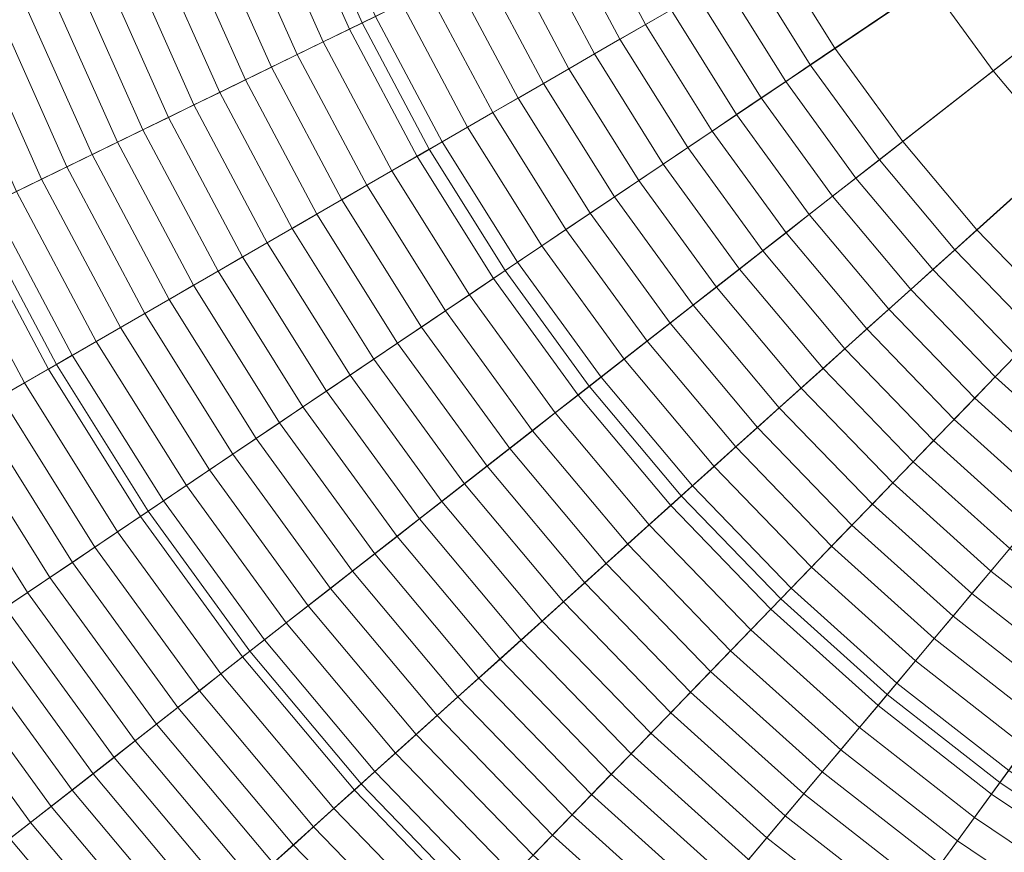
# Model space of a CAD drawing. Header units: centimetres. Extents: x -21.9 to 23.1, y -23 to 22.
# Tile 44 of 191: x -10.1 to -5.3, y -8.9 to -4.9. Entities that reach past the tile are written whole.
import ezdxf

# ---------------------------------------------------------------- set-up
doc = ezdxf.new("R2010")
doc.units = ezdxf.units.CM
doc.header["$LTSCALE"] = 2.54
doc.layers.add('Lucido design-1', color=7, linetype='Continuous')

# ---------------------------------------------------------------- blocks, each defined once
blk = doc.blocks.new('Gruppo-2-1')
at = {"color": 5, "linetype": 'Continuous', "lineweight": 9}
for points in [[(-1.5002, -1.915, -939.9081), (-1.3971, -2.0569, -939.9081), (-5.3273, -5.1275, -939.9081), (-5.635, -4.7039, -939.9081)], [(-6.3979, -4.5403, -935.9022), (-6.0998, -5.0174, -935.9022), (-1.9868, -2.2432, -936.1081), (-2.1014, -2.0597, -936.1081)], [(-1.3971, -2.0569, -939.9081), (-1.2844, -2.1912, -939.9081), (-4.9908, -5.5285, -939.9081), (-5.3273, -5.1275, -939.9081)], [(-9.2653, -2.2465, -940.4271), (-9.1202, -2.9292, -940.4271), (-20.8637, -5.8572, -940.4271), (-21.1844, -4.3481, -940.4271)], [(-9.2653, -2.2465, -940.4271), (-9.1202, -2.9292, -940.4271), (-20.8637, -5.8572, -940.4271), (-21.1844, -4.3481, -940.4271)], [(-6.0998, -5.0174, -935.9022), (-5.7691, -5.4726, -935.9022), (-1.8596, -2.4182, -936.1081), (-1.9868, -2.2432, -936.1081)], [(-5.7691, -5.4726, -935.9022), (-5.4074, -5.9036, -935.9022), (-1.7206, -2.5839, -936.1081), (-1.8596, -2.4182, -936.1081)], [(-5.4074, -5.9036, -935.9022), (-5.0166, -6.3083, -935.9022), (-1.5703, -2.7396, -936.1081), (-1.7206, -2.5839, -936.1081)], [(-9.1202, -2.9292, -940.4271), (-8.9278, -3.6002, -940.4271), (-20.4384, -7.3402, -940.4271), (-20.8637, -5.8572, -940.4271)], [(-9.1202, -2.9292, -940.4271), (-8.9278, -3.6002, -940.4271), (-20.4384, -7.3402, -940.4271), (-20.8637, -5.8572, -940.4271)], [(-6.3711, -3.3195, -941.4271), (-6.1582, -3.7978, -941.4271), (-8.4052, -4.8937, -941.4271), (-8.6891, -4.2561, -941.4271)], [(-8.9278, -3.6002, -940.4271), (-8.6891, -4.2561, -940.4271), (-19.9108, -8.7899, -940.4271), (-20.4384, -7.3402, -940.4271)], [(-8.9278, -3.6002, -940.4271), (-8.6891, -4.2561, -940.4271), (-19.9108, -8.7899, -940.4271), (-20.4384, -7.3402, -940.4271)], [(-10.925, -4.2491, -1003.3271), (-10.6362, -5.0427, -1003.3271), (-8.6891, -4.2561, -1003.3271), (-8.9278, -3.6002, -1003.3271)], [(-6.1582, -3.7978, -941.4271), (-5.9124, -4.26, -941.4271), (-8.0775, -5.51, -941.4271), (-8.4052, -4.8937, -941.4271)], [(-8.6891, -4.2561, -940.4271), (-8.4052, -4.8937, -940.4271), (-19.2833, -10.1993, -940.4271), (-19.9108, -8.7899, -940.4271)], [(-8.6891, -4.2561, -940.4271), (-8.4052, -4.8937, -940.4271), (-19.2833, -10.1993, -940.4271), (-19.9108, -8.7899, -940.4271)], [(-10.6362, -5.0427, -1003.3271), (-10.2926, -5.8143, -1003.3271), (-8.4052, -4.8937, -1003.3271), (-8.6891, -4.2561, -1003.3271)], [(-8.7532, -4.282, -935.6207), (-8.4673, -4.924, -935.6207), (-8.3399, -4.8619, -935.6511), (-8.6217, -4.2289, -935.6511)], [(-8.6891, -4.2561, -1003.3271), (-8.4052, -4.8937, -1003.3271), (-8.4052, -4.8937, -940.4271), (-8.6891, -4.2561, -940.4271)], [(-8.6891, -4.2561, -941.4271), (-8.4052, -4.8937, -941.4271), (-8.4052, -4.8937, -940.4271), (-8.6891, -4.2561, -940.4271)], [(-5.9124, -4.26, -941.4271), (-5.635, -4.7039, -941.4271), (-7.7076, -6.1019, -941.4271), (-8.0775, -5.51, -941.4271)], [(-8.8843, -4.335, -935.5887), (-8.5945, -4.986, -935.5887), (-8.4673, -4.924, -935.6207), (-8.7532, -4.282, -935.6207)], [(-7.3111, -4.3601, -935.8374), (-7.0233, -4.9013, -935.8374), (-6.8985, -4.8293, -935.8535), (-7.1815, -4.2969, -935.8535)], [(-9.0152, -4.3878, -935.5552), (-8.7213, -5.0479, -935.5552), (-8.5945, -4.986, -935.5887), (-8.8843, -4.335, -935.5887)], [(-7.4404, -4.4232, -935.8197), (-7.1479, -4.9733, -935.8197), (-7.0233, -4.9013, -935.8374), (-7.3111, -4.3601, -935.8374)], [(-9.1456, -4.4405, -935.5201), (-8.8477, -5.1096, -935.5201), (-8.7213, -5.0479, -935.5552), (-9.0152, -4.3878, -935.5552)], [(-9.2757, -4.4931, -935.4834), (-8.9738, -5.1711, -935.4834), (-8.8477, -5.1096, -935.5201), (-9.1456, -4.4405, -935.5201)], [(-7.5696, -4.4862, -935.8003), (-7.2724, -5.0452, -935.8003), (-7.1479, -4.9733, -935.8197), (-7.4404, -4.4232, -935.8197)], [(-9.4054, -4.5455, -935.4452), (-9.0996, -5.2324, -935.4452), (-8.9738, -5.1711, -935.4834), (-9.2757, -4.4931, -935.4834)], [(-7.6986, -4.5491, -935.7794), (-7.3966, -5.1169, -935.7794), (-7.2724, -5.0452, -935.8003), (-7.5696, -4.4862, -935.8003)], [(-9.5347, -4.5977, -935.4055), (-9.2249, -5.2935, -935.4055), (-9.0996, -5.2324, -935.4452), (-9.4054, -4.5455, -935.4452)], [(-7.8273, -4.6119, -935.7569), (-7.5207, -5.1885, -935.7569), (-7.3966, -5.1169, -935.7794), (-7.6986, -4.5491, -935.7794)], [(-6.5232, -4.6126, -935.8924), (-6.2197, -5.0983, -935.8924), (-6.0998, -5.0174, -935.9022), (-6.3979, -4.5403, -935.9022)], [(-9.6636, -4.6498, -935.3642), (-9.3499, -5.3545, -935.3642), (-9.2249, -5.2935, -935.4055), (-9.5347, -4.5977, -935.4055)], [(-9.7921, -4.7017, -935.3213), (-9.4744, -5.4152, -935.3213), (-9.3499, -5.3545, -935.3642), (-9.6636, -4.6498, -935.3642)], [(-7.9559, -4.6746, -935.7328), (-7.6446, -5.26, -935.7328), (-7.5207, -5.1885, -935.7569), (-7.8273, -4.6119, -935.7569)], [(-6.6484, -4.6849, -935.881), (-6.3396, -5.1792, -935.881), (-6.2197, -5.0983, -935.8924), (-6.5232, -4.6126, -935.8924)], [(-9.9201, -4.7534, -935.277), (-9.5985, -5.4757, -935.277), (-9.4744, -5.4152, -935.3213), (-9.7921, -4.7017, -935.3213)], [(-8.0841, -4.7371, -935.7072), (-7.7682, -5.3314, -935.7072), (-7.6446, -5.26, -935.7328), (-7.9559, -4.6746, -935.7328)], [(-5.635, -4.7039, -941.4271), (-5.3273, -5.1275, -941.4271), (-7.2973, -6.6666, -941.4271), (-7.7076, -6.1019, -941.4271)], [(-6.7735, -4.7571, -935.8681), (-6.4593, -5.2599, -935.8681), (-6.3396, -5.1792, -935.881), (-6.6484, -4.6849, -935.881)], [(-5.635, -4.7039, -939.9081), (-5.3273, -5.1275, -939.9081), (-5.3273, -5.1275, -941.4271), (-5.635, -4.7039, -941.4271)], [(-8.2122, -4.7996, -935.6799), (-7.8915, -5.4026, -935.6799), (-7.7682, -5.3314, -935.7072), (-8.0841, -4.7371, -935.7072)], [(-10.0476, -4.8049, -935.2311), (-9.7221, -5.536, -935.2311), (-9.5985, -5.4757, -935.277), (-9.9201, -4.7534, -935.277)], [(-8.3399, -4.8619, -935.6511), (-8.0146, -5.4737, -935.6511), (-7.8915, -5.4026, -935.6799), (-8.2122, -4.7996, -935.6799)], [(-6.8985, -4.8293, -935.8535), (-6.5789, -5.3406, -935.8535), (-6.4593, -5.2599, -935.8681), (-6.7735, -4.7571, -935.8681)], [(-10.1747, -4.8563, -935.1837), (-9.8453, -5.5961, -935.1837), (-9.7221, -5.536, -935.2311), (-10.0476, -4.8049, -935.2311)], [(-7.0233, -4.9013, -935.8374), (-6.6984, -5.4212, -935.8374), (-6.5789, -5.3406, -935.8535), (-6.8985, -4.8293, -935.8535)], [(-8.4052, -4.8937, -940.4271), (-8.0775, -5.51, -940.4271), (-18.559, -11.5615, -940.4271), (-19.2833, -10.1993, -940.4271)], [(-8.4052, -4.8937, -940.4271), (-8.0775, -5.51, -940.4271), (-18.559, -11.5615, -940.4271), (-19.2833, -10.1993, -940.4271)], [(-10.3012, -4.9074, -935.1347), (-9.968, -5.6559, -935.1347), (-9.8453, -5.5961, -935.1837), (-10.1747, -4.8563, -935.1837)], [(-10.2926, -5.8143, -1003.3271), (-9.8961, -6.56, -1003.3271), (-8.0775, -5.51, -1003.3271), (-8.4052, -4.8937, -1003.3271)], [(-8.4673, -4.924, -935.6207), (-8.1374, -5.5446, -935.6207), (-8.0146, -5.4737, -935.6511), (-8.3399, -4.8619, -935.6511)], [(-8.4052, -4.8937, -1003.3271), (-8.0775, -5.51, -1003.3271), (-8.0775, -5.51, -940.4271), (-8.4052, -4.8937, -940.4271)], [(-8.4052, -4.8937, -941.4271), (-8.0775, -5.51, -941.4271), (-8.0775, -5.51, -940.4271), (-8.4052, -4.8937, -940.4271)], [(-10.4273, -4.9584, -935.0843), (-10.0902, -5.7155, -935.0843), (-9.968, -5.6559, -935.1347), (-10.3012, -4.9074, -935.1347)], [(-8.5945, -4.986, -935.5887), (-8.2599, -5.6153, -935.5887), (-8.1374, -5.5446, -935.6207), (-8.4673, -4.924, -935.6207)], [(-7.1479, -4.9733, -935.8197), (-6.8177, -5.5017, -935.8197), (-6.6984, -5.4212, -935.8374), (-7.0233, -4.9013, -935.8374)], [(-8.7213, -5.0479, -935.5552), (-8.3821, -5.6858, -935.5552), (-8.2599, -5.6153, -935.5887), (-8.5945, -4.986, -935.5887)], [(-7.2724, -5.0452, -935.8003), (-6.9369, -5.5821, -935.8003), (-6.8177, -5.5017, -935.8197), (-7.1479, -4.9733, -935.8197)], [(-6.2197, -5.0983, -935.8924), (-5.8831, -5.5617, -935.8924), (-5.7691, -5.4726, -935.9022), (-6.0998, -5.0174, -935.9022)], [(-8.8477, -5.1096, -935.5201), (-8.5039, -5.7562, -935.5201), (-8.3821, -5.6858, -935.5552), (-8.7213, -5.0479, -935.5552)], [(-7.3966, -5.1169, -935.7794), (-7.0558, -5.6623, -935.7794), (-6.9369, -5.5821, -935.8003), (-7.2724, -5.0452, -935.8003)], [(-8.9738, -5.1711, -935.4834), (-8.6254, -5.8263, -935.4834), (-8.5039, -5.7562, -935.5201), (-8.8477, -5.1096, -935.5201)], [(-7.5207, -5.1885, -935.7569), (-7.1746, -5.7424, -935.7569), (-7.0558, -5.6623, -935.7794), (-7.3966, -5.1169, -935.7794)], [(-5.3273, -5.1275, -941.4271), (-4.9908, -5.5285, -941.4271), (-6.8487, -7.2013, -941.4271), (-7.2973, -6.6666, -941.4271)], [(-6.3396, -5.1792, -935.881), (-5.997, -5.6507, -935.881), (-5.8831, -5.5617, -935.8924), (-6.2197, -5.0983, -935.8924)], [(-5.3273, -5.1275, -939.9081), (-4.9908, -5.5285, -939.9081), (-4.9908, -5.5285, -941.4271), (-5.3273, -5.1275, -941.4271)], [(-9.0996, -5.2324, -935.4452), (-8.7466, -5.8963, -935.4452), (-8.6254, -5.8263, -935.4834), (-8.9738, -5.1711, -935.4834)], [(-6.4593, -5.2599, -935.8681), (-6.1108, -5.7396, -935.8681), (-5.997, -5.6507, -935.881), (-6.3396, -5.1792, -935.881)], [(-9.2249, -5.2935, -935.4055), (-8.8673, -5.966, -935.4055), (-8.7466, -5.8963, -935.4452), (-9.0996, -5.2324, -935.4452)], [(-7.6446, -5.26, -935.7328), (-7.2932, -5.8224, -935.7328), (-7.1746, -5.7424, -935.7569), (-7.5207, -5.1885, -935.7569)], [(-7.7682, -5.3314, -935.7072), (-7.4115, -5.9022, -935.7072), (-7.2932, -5.8224, -935.7328), (-7.6446, -5.26, -935.7328)], [(-6.5789, -5.3406, -935.8535), (-6.2245, -5.8284, -935.8535), (-6.1108, -5.7396, -935.8681), (-6.4593, -5.2599, -935.8681)], [(-9.3499, -5.3545, -935.3642), (-8.9877, -6.0355, -935.3642), (-8.8673, -5.966, -935.4055), (-9.2249, -5.2935, -935.4055)], [(-9.4744, -5.4152, -935.3213), (-9.1077, -6.1048, -935.3213), (-8.9877, -6.0355, -935.3642), (-9.3499, -5.3545, -935.3642)], [(-7.8915, -5.4026, -935.6799), (-7.5296, -5.9818, -935.6799), (-7.4115, -5.9022, -935.7072), (-7.7682, -5.3314, -935.7072)], [(-6.6984, -5.4212, -935.8374), (-6.3381, -5.9172, -935.8374), (-6.2245, -5.8284, -935.8535), (-6.5789, -5.3406, -935.8535)], [(-9.5985, -5.4757, -935.277), (-9.2273, -6.1738, -935.277), (-9.1077, -6.1048, -935.3213), (-9.4744, -5.4152, -935.3213)], [(-8.0146, -5.4737, -935.6511), (-7.6474, -6.0613, -935.6511), (-7.5296, -5.9818, -935.6799), (-7.8915, -5.4026, -935.6799)], [(-6.8177, -5.5017, -935.8197), (-6.4515, -6.0058, -935.8197), (-6.3381, -5.9172, -935.8374), (-6.6984, -5.4212, -935.8374)], [(-5.8831, -5.5617, -935.8924), (-5.5149, -6.0004, -935.8924), (-5.4074, -5.9036, -935.9022), (-5.7691, -5.4726, -935.9022)], [(-8.0775, -5.51, -940.4271), (-7.7076, -6.1019, -940.4271), (-17.7414, -12.8698, -940.4271), (-18.559, -11.5615, -940.4271)], [(-8.0775, -5.51, -940.4271), (-7.7076, -6.1019, -940.4271), (-17.7414, -12.8698, -940.4271), (-18.559, -11.5615, -940.4271)], [(-9.8961, -6.56, -1003.3271), (-9.4486, -7.2762, -1003.3271), (-7.7076, -6.1019, -1003.3271), (-8.0775, -5.51, -1003.3271)], [(-9.7221, -5.536, -935.2311), (-9.3464, -6.2426, -935.2311), (-9.2273, -6.1738, -935.277), (-9.5985, -5.4757, -935.277)], [(-8.1374, -5.5446, -935.6207), (-7.7649, -6.1406, -935.6207), (-7.6474, -6.0613, -935.6511), (-8.0146, -5.4737, -935.6511)], [(-8.0775, -5.51, -1003.3271), (-7.7076, -6.1019, -1003.3271), (-7.7076, -6.1019, -940.4271), (-8.0775, -5.51, -940.4271)], [(-8.0775, -5.51, -941.4271), (-7.7076, -6.1019, -941.4271), (-7.7076, -6.1019, -940.4271), (-8.0775, -5.51, -940.4271)], [(-6.9369, -5.5821, -935.8003), (-6.5648, -6.0943, -935.8003), (-6.4515, -6.0058, -935.8197), (-6.8177, -5.5017, -935.8197)], [(-9.8453, -5.5961, -935.1837), (-9.4651, -6.3111, -935.1837), (-9.3464, -6.2426, -935.2311), (-9.7221, -5.536, -935.2311)], [(-8.2599, -5.6153, -935.5887), (-7.8822, -6.2197, -935.5887), (-7.7649, -6.1406, -935.6207), (-8.1374, -5.5446, -935.6207)], [(-4.9908, -5.5285, -941.4271), (-4.6272, -5.905, -941.4271), (-6.3638, -7.7034, -941.4271), (-6.8487, -7.2013, -941.4271)], [(-5.997, -5.6507, -935.881), (-5.6224, -6.0971, -935.881), (-5.5149, -6.0004, -935.8924), (-5.8831, -5.5617, -935.8924)], [(-9.968, -5.6559, -935.1347), (-9.5833, -6.3794, -935.1347), (-9.4651, -6.3111, -935.1837), (-9.8453, -5.5961, -935.1837)], [(-8.3821, -5.6858, -935.5552), (-7.9992, -6.2986, -935.5552), (-7.8822, -6.2197, -935.5887), (-8.2599, -5.6153, -935.5887)], [(-7.0558, -5.6623, -935.7794), (-6.6778, -6.1826, -935.7794), (-6.5648, -6.0943, -935.8003), (-6.9369, -5.5821, -935.8003)], [(-10.0902, -5.7155, -935.0843), (-9.7011, -6.4474, -935.0843), (-9.5833, -6.3794, -935.1347), (-9.968, -5.6559, -935.1347)], [(-7.1746, -5.7424, -935.7569), (-6.7907, -6.2708, -935.7569), (-6.6778, -6.1826, -935.7794), (-7.0558, -5.6623, -935.7794)], [(-6.1108, -5.7396, -935.8681), (-5.7297, -6.1938, -935.8681), (-5.6224, -6.0971, -935.881), (-5.997, -5.6507, -935.881)], [(-8.5039, -5.7562, -935.5201), (-8.1158, -6.3773, -935.5201), (-7.9992, -6.2986, -935.5552), (-8.3821, -5.6858, -935.5552)], [(-10.2119, -5.7749, -935.0324), (-9.8183, -6.5151, -935.0324), (-9.7011, -6.4474, -935.0843), (-10.0902, -5.7155, -935.0843)], [(-8.6254, -5.8263, -935.4834), (-8.2321, -6.4557, -935.4834), (-8.1158, -6.3773, -935.5201), (-8.5039, -5.7562, -935.5201)], [(-7.2932, -5.8224, -935.7328), (-6.9034, -6.3588, -935.7328), (-6.7907, -6.2708, -935.7569), (-7.1746, -5.7424, -935.7569)], [(-6.2245, -5.8284, -935.8535), (-5.8369, -6.2903, -935.8535), (-5.7297, -6.1938, -935.8681), (-6.1108, -5.7396, -935.8681)], [(-10.333, -5.834, -934.9789), (-9.9351, -6.5825, -934.9789), (-9.8183, -6.5151, -935.0324), (-10.2119, -5.7749, -935.0324)], [(-19.6311, -10.369, -1001.3271), (-18.8941, -11.755, -1001.3271), (-9.8961, -6.56, -1001.3271), (-10.2926, -5.8143, -1001.3271)], [(-19.2833, -10.1993, -1001.3271), (-18.559, -11.5615, -1001.3271), (-9.8961, -6.56, -1001.3271), (-10.2926, -5.8143, -1001.3271)], [(-10.2926, -5.8143, -1010.9271), (-9.8961, -6.56, -1010.9271), (-18.2024, -11.3556, -1010.9271), (-18.9132, -10.0188, -1010.9271)], [(-10.4537, -5.8928, -934.924), (-10.0513, -6.6496, -934.924), (-9.9351, -6.5825, -934.9789), (-10.333, -5.834, -934.9789)], [(-10.2926, -5.8143, -1001.3271), (-9.8961, -6.56, -1001.3271), (-9.8961, -6.56, -1010.9271), (-10.2926, -5.8143, -1010.9271)], [(-10.2926, -5.8143, -1001.3271), (-9.8961, -6.56, -1001.3271), (-9.8961, -6.56, -1003.3271), (-10.2926, -5.8143, -1003.3271)], [(-8.7466, -5.8963, -935.4452), (-8.3481, -6.534, -935.4452), (-8.2321, -6.4557, -935.4834), (-8.6254, -5.8263, -935.4834)], [(-7.4115, -5.9022, -935.7072), (-7.0159, -6.4467, -935.7072), (-6.9034, -6.3588, -935.7328), (-7.2932, -5.8224, -935.7328)], [(-6.3381, -5.9172, -935.8374), (-5.944, -6.3868, -935.8374), (-5.8369, -6.2903, -935.8535), (-6.2245, -5.8284, -935.8535)], [(-10.5737, -5.9514, -934.8676), (-10.167, -6.7164, -934.8676), (-10.0513, -6.6496, -934.924), (-10.4537, -5.8928, -934.924)], [(-8.8673, -5.966, -935.4055), (-8.4637, -6.6119, -935.4055), (-8.3481, -6.534, -935.4452), (-8.7466, -5.8963, -935.4452)], [(-7.5296, -5.9818, -935.6799), (-7.1281, -6.5344, -935.6799), (-7.0159, -6.4467, -935.7072), (-7.4115, -5.9022, -935.7072)], [(-4.6272, -5.905, -941.4271), (-4.2381, -6.2553, -941.4271), (-5.8451, -8.1704, -941.4271), (-6.3638, -7.7034, -941.4271)], [(-5.5149, -6.0004, -935.8924), (-5.1171, -6.4124, -935.8924), (-5.0166, -6.3083, -935.9022), (-5.4074, -5.9036, -935.9022)], [(-6.4515, -6.0058, -935.8197), (-6.051, -6.4831, -935.8197), (-5.944, -6.3868, -935.8374), (-6.3381, -5.9172, -935.8374)], [(-8.9877, -6.0355, -935.3642), (-8.579, -6.6897, -935.3642), (-8.4637, -6.6119, -935.4055), (-8.8673, -5.966, -935.4055)], [(-7.6474, -6.0613, -935.6511), (-7.2401, -6.6219, -935.6511), (-7.1281, -6.5344, -935.6799), (-7.5296, -5.9818, -935.6799)], [(-5.6224, -6.0971, -935.881), (-5.2175, -6.5164, -935.881), (-5.1171, -6.4124, -935.8924), (-5.5149, -6.0004, -935.8924)], [(-9.1077, -6.1048, -935.3213), (-8.6938, -6.7671, -935.3213), (-8.579, -6.6897, -935.3642), (-8.9877, -6.0355, -935.3642)], [(-6.5648, -6.0943, -935.8003), (-6.1578, -6.5792, -935.8003), (-6.051, -6.4831, -935.8197), (-6.4515, -6.0058, -935.8197)], [(-7.7649, -6.1406, -935.6207), (-7.3518, -6.7092, -935.6207), (-7.2401, -6.6219, -935.6511), (-7.6474, -6.0613, -935.6511)], [(-6.6778, -6.1826, -935.7794), (-6.2644, -6.6753, -935.7794), (-6.1578, -6.5792, -935.8003), (-6.5648, -6.0943, -935.8003)], [(-5.7297, -6.1938, -935.8681), (-5.3179, -6.6203, -935.8681), (-5.2175, -6.5164, -935.881), (-5.6224, -6.0971, -935.881)], [(-7.7076, -6.1019, -940.4271), (-7.2973, -6.6666, -940.4271), (-16.8346, -14.118, -940.4271), (-17.7414, -12.8698, -940.4271)], [(-7.7076, -6.1019, -940.4271), (-7.2973, -6.6666, -940.4271), (-16.8346, -14.118, -940.4271), (-17.7414, -12.8698, -940.4271)], [(-9.4486, -7.2762, -1003.3271), (-8.9522, -7.9595, -1003.3271), (-7.2973, -6.6666, -1003.3271), (-7.7076, -6.1019, -1003.3271)], [(-9.2273, -6.1738, -935.277), (-8.8083, -6.8443, -935.277), (-8.6938, -6.7671, -935.3213), (-9.1077, -6.1048, -935.3213)], [(-7.8822, -6.2197, -935.5887), (-7.4633, -6.7963, -935.5887), (-7.3518, -6.7092, -935.6207), (-7.7649, -6.1406, -935.6207)], [(-7.7076, -6.1019, -1003.3271), (-7.2973, -6.6666, -1003.3271), (-7.2973, -6.6666, -940.4271), (-7.7076, -6.1019, -940.4271)], [(-7.7076, -6.1019, -941.4271), (-7.2973, -6.6666, -941.4271), (-7.2973, -6.6666, -940.4271), (-7.7076, -6.1019, -940.4271)], [(-9.3464, -6.2426, -935.2311), (-8.9223, -6.9213, -935.2311), (-8.8083, -6.8443, -935.277), (-9.2273, -6.1738, -935.277)], [(-6.7907, -6.2708, -935.7569), (-6.3709, -6.7711, -935.7569), (-6.2644, -6.6753, -935.7794), (-6.6778, -6.1826, -935.7794)], [(-7.9992, -6.2986, -935.5552), (-7.5745, -6.8831, -935.5552), (-7.4633, -6.7963, -935.5887), (-7.8822, -6.2197, -935.5887)], [(-5.8369, -6.2903, -935.8535), (-5.4181, -6.7241, -935.8535), (-5.3179, -6.6203, -935.8681), (-5.7297, -6.1938, -935.8681)], [(-9.4651, -6.3111, -935.1837), (-9.036, -6.9979, -935.1837), (-8.9223, -6.9213, -935.2311), (-9.3464, -6.2426, -935.2311)], [(-6.9034, -6.3588, -935.7328), (-6.4772, -6.8668, -935.7328), (-6.3709, -6.7711, -935.7569), (-6.7907, -6.2708, -935.7569)], [(-4.2381, -6.2553, -941.4271), (-3.8256, -6.5776, -941.4271), (-5.2951, -8.6002, -941.4271), (-5.8451, -8.1704, -941.4271)], [(-9.5833, -6.3794, -935.1347), (-9.1491, -7.0742, -935.1347), (-9.036, -6.9979, -935.1837), (-9.4651, -6.3111, -935.1837)], [(-8.1158, -6.3773, -935.5201), (-7.6854, -6.9698, -935.5201), (-7.5745, -6.8831, -935.5552), (-7.9992, -6.2986, -935.5552)], [(-5.944, -6.3868, -935.8374), (-5.5182, -6.8277, -935.8374), (-5.4181, -6.7241, -935.8535), (-5.8369, -6.2903, -935.8535)], [(-9.7011, -6.4474, -935.0843), (-9.2618, -7.1503, -935.0843), (-9.1491, -7.0742, -935.1347), (-9.5833, -6.3794, -935.1347)], [(-8.2321, -6.4557, -935.4834), (-7.7959, -7.0561, -935.4834), (-7.6854, -6.9698, -935.5201), (-8.1158, -6.3773, -935.5201)], [(-7.0159, -6.4467, -935.7072), (-6.5832, -6.9623, -935.7072), (-6.4772, -6.8668, -935.7328), (-6.9034, -6.3588, -935.7328)], [(-6.051, -6.4831, -935.8197), (-5.6182, -6.9313, -935.8197), (-5.5182, -6.8277, -935.8374), (-5.944, -6.3868, -935.8374)], [(-9.8183, -6.5151, -935.0324), (-9.3741, -7.226, -935.0324), (-9.2618, -7.1503, -935.0843), (-9.7011, -6.4474, -935.0843)], [(-8.3481, -6.534, -935.4452), (-7.9062, -7.1423, -935.4452), (-7.7959, -7.0561, -935.4834), (-8.2321, -6.4557, -935.4834)], [(-7.1281, -6.5344, -935.6799), (-6.6891, -7.0576, -935.6799), (-6.5832, -6.9623, -935.7072), (-7.0159, -6.4467, -935.7072)], [(-9.9351, -6.5825, -934.9789), (-9.4859, -7.3014, -934.9789), (-9.3741, -7.226, -935.0324), (-9.8183, -6.5151, -935.0324)], [(-6.1578, -6.5792, -935.8003), (-5.718, -7.0346, -935.8003), (-5.6182, -6.9313, -935.8197), (-6.051, -6.4831, -935.8197)], [(-5.3179, -6.6203, -935.8681), (-4.8773, -7.017, -935.8681), (-4.7844, -6.9064, -935.881), (-5.2175, -6.5164, -935.881)], [(-18.8941, -11.755, -1001.3271), (-18.0623, -13.0862, -1001.3271), (-9.4486, -7.2762, -1001.3271), (-9.8961, -6.56, -1001.3271)], [(-18.559, -11.5615, -1001.3271), (-17.7414, -12.8698, -1001.3271), (-9.4486, -7.2762, -1001.3271), (-9.8961, -6.56, -1001.3271)], [(-9.8961, -6.56, -1010.9271), (-9.4486, -7.2762, -1010.9271), (-17.4001, -12.6396, -1010.9271), (-18.2024, -11.3556, -1010.9271)], [(-9.8961, -6.56, -1001.3271), (-9.4486, -7.2762, -1001.3271), (-9.4486, -7.2762, -1010.9271), (-9.8961, -6.56, -1010.9271)], [(-9.8961, -6.56, -1001.3271), (-9.4486, -7.2762, -1001.3271), (-9.4486, -7.2762, -1003.3271), (-9.8961, -6.56, -1003.3271)], [(-8.4637, -6.6119, -935.4055), (-8.016, -7.2281, -935.4055), (-7.9062, -7.1423, -935.4452), (-8.3481, -6.534, -935.4452)], [(-7.2401, -6.6219, -935.6511), (-6.7947, -7.1527, -935.6511), (-6.6891, -7.0576, -935.6799), (-7.1281, -6.5344, -935.6799)], [(-10.0513, -6.6496, -934.924), (-9.5971, -7.3764, -934.924), (-9.4859, -7.3014, -934.9789), (-9.9351, -6.5825, -934.9789)], [(-8.579, -6.6897, -935.3642), (-8.1256, -7.3137, -935.3642), (-8.016, -7.2281, -935.4055), (-8.4637, -6.6119, -935.4055)], [(-7.3518, -6.7092, -935.6207), (-6.9001, -7.2476, -935.6207), (-6.7947, -7.1527, -935.6511), (-7.2401, -6.6219, -935.6511)], [(-6.2644, -6.6753, -935.7794), (-5.8177, -7.1379, -935.7794), (-5.718, -7.0346, -935.8003), (-6.1578, -6.5792, -935.8003)], [(-5.4181, -6.7241, -935.8535), (-4.97, -7.1275, -935.8535), (-4.8773, -7.017, -935.8681), (-5.3179, -6.6203, -935.8681)], [(-3.8256, -6.5776, -941.4271), (-3.3916, -6.8704, -941.4271), (-4.7164, -8.9905, -941.4271), (-5.2951, -8.6002, -941.4271)], [(-7.2973, -6.6666, -940.4271), (-6.8487, -7.2013, -940.4271), (-15.8429, -15.2998, -940.4271), (-16.8346, -14.118, -940.4271)], [(-7.2973, -6.6666, -940.4271), (-6.8487, -7.2013, -940.4271), (-15.8429, -15.2998, -940.4271), (-16.8346, -14.118, -940.4271)], [(-10.167, -6.7164, -934.8676), (-9.7079, -7.4511, -934.8676), (-9.5971, -7.3764, -934.924), (-10.0513, -6.6496, -934.924)], [(-8.9522, -7.9595, -1003.3271), (-8.4093, -8.6065, -1003.3271), (-6.8487, -7.2013, -1003.3271), (-7.2973, -6.6666, -1003.3271)], [(-7.2973, -6.6666, -1003.3271), (-6.8487, -7.2013, -1003.3271), (-6.8487, -7.2013, -940.4271), (-7.2973, -6.6666, -940.4271)], [(-7.2973, -6.6666, -941.4271), (-6.8487, -7.2013, -941.4271), (-6.8487, -7.2013, -940.4271), (-7.2973, -6.6666, -940.4271)], [(-10.2821, -6.7829, -934.8097), (-9.8181, -7.5255, -934.8097), (-9.7079, -7.4511, -934.8676), (-10.167, -6.7164, -934.8676)], [(-8.6938, -6.7671, -935.3213), (-8.2348, -7.399, -935.3213), (-8.1256, -7.3137, -935.3642), (-8.579, -6.6897, -935.3642)], [(-7.4633, -6.7963, -935.5887), (-7.0052, -7.3422, -935.5887), (-6.9001, -7.2476, -935.6207), (-7.3518, -6.7092, -935.6207)], [(-6.3709, -6.7711, -935.7569), (-5.9172, -7.2409, -935.7569), (-5.8177, -7.1379, -935.7794), (-6.2644, -6.6753, -935.7794)], [(-8.8083, -6.8443, -935.277), (-8.3436, -7.484, -935.277), (-8.2348, -7.399, -935.3213), (-8.6938, -6.7671, -935.3213)], [(-5.5182, -6.8277, -935.8374), (-5.0626, -7.2379, -935.8374), (-4.97, -7.1275, -935.8535), (-5.4181, -6.7241, -935.8535)], [(-10.3967, -6.849, -934.7503), (-9.9278, -7.5995, -934.7503), (-9.8181, -7.5255, -934.8097), (-10.2821, -6.7829, -934.8097)], [(-7.5745, -6.8831, -935.5552), (-7.11, -7.4366, -935.5552), (-7.0052, -7.3422, -935.5887), (-7.4633, -6.7963, -935.5887)], [(-6.4772, -6.8668, -935.7328), (-6.0166, -7.3438, -935.7328), (-5.9172, -7.2409, -935.7569), (-6.3709, -6.7711, -935.7569)], [(-10.5107, -6.9148, -934.6895), (-10.0369, -7.6731, -934.6895), (-9.9278, -7.5995, -934.7503), (-10.3967, -6.849, -934.7503)], [(-8.9223, -6.9213, -935.2311), (-8.452, -7.5687, -935.2311), (-8.3436, -7.484, -935.277), (-8.8083, -6.8443, -935.277)], [(-5.6182, -6.9313, -935.8197), (-5.1552, -7.3482, -935.8197), (-5.0626, -7.2379, -935.8374), (-5.5182, -6.8277, -935.8374)], [(-7.6854, -6.9698, -935.5201), (-7.2146, -7.5308, -935.5201), (-7.11, -7.4366, -935.5552), (-7.5745, -6.8831, -935.5552)], [(-6.5832, -6.9623, -935.7072), (-6.1157, -7.4465, -935.7072), (-6.0166, -7.3438, -935.7328), (-6.4772, -6.8668, -935.7328)], [(-10.6241, -6.9803, -934.6272), (-10.1455, -7.7463, -934.6272), (-10.0369, -7.6731, -934.6895), (-10.5107, -6.9148, -934.6895)], [(-9.036, -6.9979, -935.1837), (-8.56, -7.6531, -935.1837), (-8.452, -7.5687, -935.2311), (-8.9223, -6.9213, -935.2311)], [(-5.718, -7.0346, -935.8003), (-5.2475, -7.4583, -935.8003), (-5.1552, -7.3482, -935.8197), (-5.6182, -6.9313, -935.8197)], [(-9.1491, -7.0742, -935.1347), (-8.6675, -7.7371, -935.1347), (-8.56, -7.6531, -935.1837), (-9.036, -6.9979, -935.1837)], [(-7.7959, -7.0561, -935.4834), (-7.3189, -7.6247, -935.4834), (-7.2146, -7.5308, -935.5201), (-7.6854, -6.9698, -935.5201)], [(-6.6891, -7.0576, -935.6799), (-6.2146, -7.5489, -935.6799), (-6.1157, -7.4465, -935.7072), (-6.5832, -6.9623, -935.7072)], [(-7.9062, -7.1423, -935.4452), (-7.4228, -7.7183, -935.4452), (-7.3189, -7.6247, -935.4834), (-7.7959, -7.0561, -935.4834)], [(-5.8177, -7.1379, -935.7794), (-5.3398, -7.5682, -935.7794), (-5.2475, -7.4583, -935.8003), (-5.718, -7.0346, -935.8003)], [(-9.2618, -7.1503, -935.0843), (-8.7747, -7.8208, -935.0843), (-8.6675, -7.7371, -935.1347), (-9.1491, -7.0742, -935.1347)], [(-6.7947, -7.1527, -935.6511), (-6.3134, -7.6511, -935.6511), (-6.2146, -7.5489, -935.6799), (-6.6891, -7.0576, -935.6799)], [(-9.3741, -7.226, -935.0324), (-8.8814, -7.9042, -935.0324), (-8.7747, -7.8208, -935.0843), (-9.2618, -7.1503, -935.0843)], [(-8.016, -7.2281, -935.4055), (-7.5265, -7.8116, -935.4055), (-7.4228, -7.7183, -935.4452), (-7.9062, -7.1423, -935.4452)], [(-6.9001, -7.2476, -935.6207), (-6.4119, -7.7531, -935.6207), (-6.3134, -7.6511, -935.6511), (-6.7947, -7.1527, -935.6511)], [(-5.9172, -7.2409, -935.7569), (-5.4319, -7.6779, -935.7569), (-5.3398, -7.5682, -935.7794), (-5.8177, -7.1379, -935.7794)], [(-6.8487, -7.2013, -940.4271), (-6.3638, -7.7034, -940.4271), (-14.7713, -16.4095, -940.4271), (-15.8429, -15.2998, -940.4271)], [(-6.8487, -7.2013, -940.4271), (-6.3638, -7.7034, -940.4271), (-14.7713, -16.4095, -940.4271), (-15.8429, -15.2998, -940.4271)], [(-8.4093, -8.6065, -1003.3271), (-7.8226, -9.214, -1003.3271), (-6.3638, -7.7034, -1003.3271), (-6.8487, -7.2013, -1003.3271)], [(-6.8487, -7.2013, -1003.3271), (-6.3638, -7.7034, -1003.3271), (-6.3638, -7.7034, -940.4271), (-6.8487, -7.2013, -940.4271)], [(-6.8487, -7.2013, -941.4271), (-6.3638, -7.7034, -941.4271), (-6.3638, -7.7034, -940.4271), (-6.8487, -7.2013, -940.4271)], [(-9.4859, -7.3014, -934.9789), (-8.9876, -7.9872, -934.9789), (-8.8814, -7.9042, -935.0324), (-9.3741, -7.226, -935.0324)], [(-8.1256, -7.3137, -935.3642), (-7.6298, -7.9046, -935.3642), (-7.5265, -7.8116, -935.4055), (-8.016, -7.2281, -935.4055)], [(-7.0052, -7.3422, -935.5887), (-6.5101, -7.8549, -935.5887), (-6.4119, -7.7531, -935.6207), (-6.9001, -7.2476, -935.6207)], [(-6.0166, -7.3438, -935.7328), (-5.5238, -7.7875, -935.7328), (-5.4319, -7.6779, -935.7569), (-5.9172, -7.2409, -935.7569)], [(-18.0623, -13.0862, -1001.3271), (-17.1396, -14.3562, -1001.3271), (-8.9522, -7.9595, -1001.3271), (-9.4486, -7.2762, -1001.3271)], [(-17.7414, -12.8698, -1001.3271), (-16.8346, -14.118, -1001.3271), (-8.9522, -7.9595, -1001.3271), (-9.4486, -7.2762, -1001.3271)], [(-9.4486, -7.2762, -1010.9271), (-8.9522, -7.9595, -1010.9271), (-16.5102, -13.8645, -1010.9271), (-17.4001, -12.6396, -1010.9271)], [(-9.4486, -7.2762, -1001.3271), (-8.9522, -7.9595, -1001.3271), (-8.9522, -7.9595, -1010.9271), (-9.4486, -7.2762, -1010.9271)], [(-9.4486, -7.2762, -1001.3271), (-8.9522, -7.9595, -1001.3271), (-8.9522, -7.9595, -1003.3271), (-9.4486, -7.2762, -1003.3271)], [(-9.5971, -7.3764, -934.924), (-9.0933, -8.0698, -934.924), (-8.9876, -7.9872, -934.9789), (-9.4859, -7.3014, -934.9789)], [(-8.2348, -7.399, -935.3213), (-7.7327, -7.9973, -935.3213), (-7.6298, -7.9046, -935.3642), (-8.1256, -7.3137, -935.3642)], [(-7.11, -7.4366, -935.5552), (-6.6081, -7.9564, -935.5552), (-6.5101, -7.8549, -935.5887), (-7.0052, -7.3422, -935.5887)], [(-6.1157, -7.4465, -935.7072), (-5.6155, -7.8968, -935.7072), (-5.5238, -7.7875, -935.7328), (-6.0166, -7.3438, -935.7328)], [(-9.7079, -7.4511, -934.8676), (-9.1986, -8.1521, -934.8676), (-9.0933, -8.0698, -934.924), (-9.5971, -7.3764, -934.924)], [(-8.3436, -7.484, -935.277), (-7.8353, -8.0897, -935.277), (-7.7327, -7.9973, -935.3213), (-8.2348, -7.399, -935.3213)], [(-7.2146, -7.5308, -935.5201), (-6.7059, -8.0576, -935.5201), (-6.6081, -7.9564, -935.5552), (-7.11, -7.4366, -935.5552)], [(-9.8181, -7.5255, -934.8097), (-9.3034, -8.2339, -934.8097), (-9.1986, -8.1521, -934.8676), (-9.7079, -7.4511, -934.8676)], [(-8.452, -7.5687, -935.2311), (-7.9376, -8.1817, -935.2311), (-7.8353, -8.0897, -935.277), (-8.3436, -7.484, -935.277)], [(-6.2146, -7.5489, -935.6799), (-5.7071, -8.0059, -935.6799), (-5.6155, -7.8968, -935.7072), (-6.1157, -7.4465, -935.7072)], [(-5.3398, -7.5682, -935.7794), (-4.833, -7.9641, -935.7794), (-4.7486, -7.8481, -935.8003), (-5.2475, -7.4583, -935.8003)], [(-9.9278, -7.5995, -934.7503), (-9.4077, -8.3154, -934.7503), (-9.3034, -8.2339, -934.8097), (-9.8181, -7.5255, -934.8097)], [(-7.3189, -7.6247, -935.4834), (-6.8033, -8.1585, -935.4834), (-6.7059, -8.0576, -935.5201), (-7.2146, -7.5308, -935.5201)], [(-8.56, -7.6531, -935.1837), (-8.0394, -8.2734, -935.1837), (-7.9376, -8.1817, -935.2311), (-8.452, -7.5687, -935.2311)], [(-6.3134, -7.6511, -935.6511), (-5.7984, -8.1148, -935.6511), (-5.7071, -8.0059, -935.6799), (-6.2146, -7.5489, -935.6799)], [(-5.4319, -7.6779, -935.7569), (-4.9172, -8.08, -935.7569), (-4.833, -7.9641, -935.7794), (-5.3398, -7.5682, -935.7794)], [(-10.0369, -7.6731, -934.6895), (-9.5114, -8.3964, -934.6895), (-9.4077, -8.3154, -934.7503), (-9.9278, -7.5995, -934.7503)], [(-7.4228, -7.7183, -935.4452), (-6.9005, -8.2592, -935.4452), (-6.8033, -8.1585, -935.4834), (-7.3189, -7.6247, -935.4834)], [(-10.1455, -7.7463, -934.6272), (-9.6146, -8.477, -934.6272), (-9.5114, -8.3964, -934.6895), (-10.0369, -7.6731, -934.6895)], [(-8.6675, -7.7371, -935.1347), (-8.1409, -8.3648, -935.1347), (-8.0394, -8.2734, -935.1837), (-8.56, -7.6531, -935.1837)], [(-6.4119, -7.7531, -935.6207), (-5.8896, -8.2234, -935.6207), (-5.7984, -8.1148, -935.6511), (-6.3134, -7.6511, -935.6511)], [(-5.5238, -7.7875, -935.7328), (-5.0012, -8.1957, -935.7328), (-4.9172, -8.08, -935.7569), (-5.4319, -7.6779, -935.7569)], [(-6.3638, -7.7034, -940.4271), (-5.8451, -8.1704, -940.4271), (-13.6248, -17.4419, -940.4271), (-14.7713, -16.4095, -940.4271)], [(-6.3638, -7.7034, -940.4271), (-5.8451, -8.1704, -940.4271), (-13.6248, -17.4419, -940.4271), (-14.7713, -16.4095, -940.4271)], [(-7.8226, -9.214, -1003.3271), (-7.195, -9.7791, -1003.3271), (-5.8451, -8.1704, -1003.3271), (-6.3638, -7.7034, -1003.3271)], [(-7.5265, -7.8116, -935.4055), (-6.9974, -8.3595, -935.4055), (-6.9005, -8.2592, -935.4452), (-7.4228, -7.7183, -935.4452)], [(-6.3638, -7.7034, -1003.3271), (-5.8451, -8.1704, -1003.3271), (-5.8451, -8.1704, -940.4271), (-6.3638, -7.7034, -940.4271)], [(-6.3638, -7.7034, -941.4271), (-5.8451, -8.1704, -941.4271), (-5.8451, -8.1704, -940.4271), (-6.3638, -7.7034, -940.4271)], [(-10.2535, -7.8191, -934.5635), (-9.7172, -8.5572, -934.5635), (-9.6146, -8.477, -934.6272), (-10.1455, -7.7463, -934.6272)], [(-8.7747, -7.8208, -935.0843), (-8.2419, -8.4558, -935.0843), (-8.1409, -8.3648, -935.1347), (-8.6675, -7.7371, -935.1347)], [(-6.5101, -7.8549, -935.5887), (-5.9805, -8.3318, -935.5887), (-5.8896, -8.2234, -935.6207), (-6.4119, -7.7531, -935.6207)], [(-10.3609, -7.8916, -934.4984), (-9.8193, -8.637, -934.4984), (-9.7172, -8.5572, -934.5635), (-10.2535, -7.8191, -934.5635)], [(-8.8814, -7.9042, -935.0324), (-8.3425, -8.5463, -935.0324), (-8.2419, -8.4558, -935.0843), (-8.7747, -7.8208, -935.0843)], [(-7.6298, -7.9046, -935.3642), (-7.0939, -8.4595, -935.3642), (-6.9974, -8.3595, -935.4055), (-7.5265, -7.8116, -935.4055)], [(-5.6155, -7.8968, -935.7072), (-5.0851, -8.3112, -935.7072), (-5.0012, -8.1957, -935.7328), (-5.5238, -7.7875, -935.7328)], [(-6.6081, -7.9564, -935.5552), (-6.0712, -8.4399, -935.5552), (-5.9805, -8.3318, -935.5887), (-6.5101, -7.8549, -935.5887)], [(-10.4677, -7.9636, -934.4318), (-9.9208, -8.7163, -934.4318), (-9.8193, -8.637, -934.4984), (-10.3609, -7.8916, -934.4984)], [(-8.9876, -7.9872, -934.9789), (-8.4427, -8.6366, -934.9789), (-8.3425, -8.5463, -935.0324), (-8.8814, -7.9042, -935.0324)], [(-7.7327, -7.9973, -935.3213), (-7.1902, -8.5591, -935.3213), (-7.0939, -8.4595, -935.3642), (-7.6298, -7.9046, -935.3642)], [(-5.7071, -8.0059, -935.6799), (-5.1689, -8.4264, -935.6799), (-5.0851, -8.3112, -935.7072), (-5.6155, -7.8968, -935.7072)], [(-17.1396, -14.3562, -1001.3271), (-16.1306, -15.5587, -1001.3271), (-8.4093, -8.6065, -1001.3271), (-8.9522, -7.9595, -1001.3271)], [(-16.8346, -14.118, -1001.3271), (-15.8429, -15.2998, -1001.3271), (-8.4093, -8.6065, -1001.3271), (-8.9522, -7.9595, -1001.3271)], [(-8.9522, -7.9595, -1010.9271), (-8.4093, -8.6065, -1010.9271), (-15.537, -15.0243, -1010.9271), (-16.5102, -13.8645, -1010.9271)], [(-10.5739, -8.0352, -934.3637), (-10.0218, -8.7952, -934.3637), (-9.9208, -8.7163, -934.4318), (-10.4677, -7.9636, -934.4318)], [(-8.9522, -7.9595, -1001.3271), (-8.4093, -8.6065, -1001.3271), (-8.4093, -8.6065, -1010.9271), (-8.9522, -7.9595, -1010.9271)], [(-8.9522, -7.9595, -1001.3271), (-8.4093, -8.6065, -1001.3271), (-8.4093, -8.6065, -1003.3271), (-8.9522, -7.9595, -1003.3271)], [(-6.7059, -8.0576, -935.5201), (-6.1616, -8.5476, -935.5201), (-6.0712, -8.4399, -935.5552), (-6.6081, -7.9564, -935.5552)], [(-9.0933, -8.0698, -934.924), (-8.5424, -8.7264, -934.924), (-8.4427, -8.6366, -934.9789), (-8.9876, -7.9872, -934.9789)], [(-7.8353, -8.0897, -935.277), (-7.2861, -8.6584, -935.277), (-7.1902, -8.5591, -935.3213), (-7.7327, -7.9973, -935.3213)], [(-5.7984, -8.1148, -935.6511), (-5.2524, -8.5414, -935.6511), (-5.1689, -8.4264, -935.6799), (-5.7071, -8.0059, -935.6799)], [(-10.6794, -8.1064, -934.2943), (-10.1221, -8.8735, -934.2943), (-10.0218, -8.7952, -934.3637), (-10.5739, -8.0352, -934.3637)], [(-6.8033, -8.1585, -935.4834), (-6.2518, -8.6551, -935.4834), (-6.1616, -8.5476, -935.5201), (-6.7059, -8.0576, -935.5201)], [(-9.1986, -8.1521, -934.8676), (-8.6417, -8.8157, -934.8676), (-8.5424, -8.7264, -934.924), (-9.0933, -8.0698, -934.924)], [(-7.9376, -8.1817, -935.2311), (-7.3817, -8.7574, -935.2311), (-7.2861, -8.6584, -935.277), (-7.8353, -8.0897, -935.277)], [(-9.3034, -8.2339, -934.8097), (-8.7405, -8.9047, -934.8097), (-8.6417, -8.8157, -934.8676), (-9.1986, -8.1521, -934.8676)], [(-6.9005, -8.2592, -935.4452), (-6.3417, -8.7623, -935.4452), (-6.2518, -8.6551, -935.4834), (-6.8033, -8.1585, -935.4834)], [(-5.8896, -8.2234, -935.6207), (-5.3357, -8.6561, -935.6207), (-5.2524, -8.5414, -935.6511), (-5.7984, -8.1148, -935.6511)], [(-5.8451, -8.1704, -940.4271), (-5.2951, -8.6002, -940.4271), (-12.409, -18.3917, -940.4271), (-13.6248, -17.4419, -940.4271)], [(-5.8451, -8.1704, -940.4271), (-5.2951, -8.6002, -940.4271), (-12.409, -18.3917, -940.4271), (-13.6248, -17.4419, -940.4271)], [(-8.0394, -8.2734, -935.1837), (-7.4769, -8.856, -935.1837), (-7.3817, -8.7574, -935.2311), (-7.9376, -8.1817, -935.2311)], [(-7.195, -9.7791, -1003.3271), (-6.5294, -10.2991, -1003.3271), (-5.2951, -8.6002, -1003.3271), (-5.8451, -8.1704, -1003.3271)], [(-5.8451, -8.1704, -1003.3271), (-5.2951, -8.6002, -1003.3271), (-5.2951, -8.6002, -940.4271), (-5.8451, -8.1704, -940.4271)], [(-5.8451, -8.1704, -941.4271), (-5.2951, -8.6002, -941.4271), (-5.2951, -8.6002, -940.4271), (-5.8451, -8.1704, -940.4271)], [(-9.4077, -8.3154, -934.7503), (-8.8388, -8.9932, -934.7503), (-8.7405, -8.9047, -934.8097), (-9.3034, -8.2339, -934.8097)], [(-5.9805, -8.3318, -935.5887), (-5.4189, -8.7705, -935.5887), (-5.3357, -8.6561, -935.6207), (-5.8896, -8.2234, -935.6207)], [(-8.1409, -8.3648, -935.1347), (-7.5717, -8.9542, -935.1347), (-7.4769, -8.856, -935.1837), (-8.0394, -8.2734, -935.1837)], [(-6.9974, -8.3595, -935.4055), (-6.4314, -8.8691, -935.4055), (-6.3417, -8.7623, -935.4452), (-6.9005, -8.2592, -935.4452)], [(-9.5114, -8.3964, -934.6895), (-8.9367, -9.0813, -934.6895), (-8.8388, -8.9932, -934.7503), (-9.4077, -8.3154, -934.7503)], [(-6.0712, -8.4399, -935.5552), (-5.5018, -8.8847, -935.5552), (-5.4189, -8.7705, -935.5887), (-5.9805, -8.3318, -935.5887)], [(-9.6146, -8.477, -934.6272), (-9.034, -9.169, -934.6272), (-8.9367, -9.0813, -934.6895), (-9.5114, -8.3964, -934.6895)], [(-8.2419, -8.4558, -935.0843), (-7.6661, -9.052, -935.0843), (-7.5717, -8.9542, -935.1347), (-8.1409, -8.3648, -935.1347)], [(-7.0939, -8.4595, -935.3642), (-6.5207, -8.9756, -935.3642), (-6.4314, -8.8691, -935.4055), (-6.9974, -8.3595, -935.4055)], [(-6.1616, -8.5476, -935.5201), (-5.5845, -8.9985, -935.5201), (-5.5018, -8.8847, -935.5552), (-6.0712, -8.4399, -935.5552)], [(-9.7172, -8.5572, -934.5635), (-9.1308, -9.2561, -934.5635), (-9.034, -9.169, -934.6272), (-9.6146, -8.477, -934.6272)], [(-8.3425, -8.5463, -935.0324), (-7.7602, -9.1494, -935.0324), (-7.6661, -9.052, -935.0843), (-8.2419, -8.4558, -935.0843)], [(-7.1902, -8.5591, -935.3213), (-6.6098, -9.0817, -935.3213), (-6.5207, -8.9756, -935.3642), (-7.0939, -8.4595, -935.3642)], [(-5.3357, -8.6561, -935.6207), (-4.7531, -9.0491, -935.6207), (-4.6779, -8.9289, -935.6511), (-5.2524, -8.5414, -935.6511)], [(-9.8193, -8.637, -934.4984), (-9.2271, -9.3428, -934.4984), (-9.1308, -9.2561, -934.5635), (-9.7172, -8.5572, -934.5635)], [(-8.4427, -8.6366, -934.9789), (-7.8538, -9.2463, -934.9789), (-7.7602, -9.1494, -935.0324), (-8.3425, -8.5463, -935.0324)], [(-7.2861, -8.6584, -935.277), (-6.6985, -9.1875, -935.277), (-6.6098, -9.0817, -935.3213), (-7.1902, -8.5591, -935.3213)], [(-6.2518, -8.6551, -935.4834), (-5.667, -9.112, -935.4834), (-5.5845, -8.9985, -935.5201), (-6.1616, -8.5476, -935.5201)], [(-16.1306, -15.5587, -1001.3271), (-15.0401, -16.688, -1001.3271), (-7.8226, -9.214, -1001.3271), (-8.4093, -8.6065, -1001.3271)], [(-15.8429, -15.2998, -1001.3271), (-14.7713, -16.4095, -1001.3271), (-7.8226, -9.214, -1001.3271), (-8.4093, -8.6065, -1001.3271)], [(-8.4093, -8.6065, -1010.9271), (-7.8226, -9.214, -1010.9271), (-14.4852, -16.1134, -1010.9271), (-15.537, -15.0243, -1010.9271)], [(-5.2951, -8.6002, -940.4271), (-4.7164, -8.9905, -940.4271), (-11.13, -19.2544, -940.4271), (-12.409, -18.3917, -940.4271)], [(-5.2951, -8.6002, -940.4271), (-4.7164, -8.9905, -940.4271), (-11.13, -19.2544, -940.4271), (-12.409, -18.3917, -940.4271)], [(-9.9208, -8.7163, -934.4318), (-9.3228, -9.429, -934.4318), (-9.2271, -9.3428, -934.4984), (-9.8193, -8.637, -934.4984)], [(-8.5424, -8.7264, -934.924), (-7.9471, -9.3429, -934.924), (-7.8538, -9.2463, -934.9789), (-8.4427, -8.6366, -934.9789)], [(-8.4093, -8.6065, -1001.3271), (-7.8226, -9.214, -1001.3271), (-7.8226, -9.214, -1010.9271), (-8.4093, -8.6065, -1010.9271)], [(-8.4093, -8.6065, -1001.3271), (-7.8226, -9.214, -1001.3271), (-7.8226, -9.214, -1003.3271), (-8.4093, -8.6065, -1003.3271)], [(-6.5294, -10.2991, -1003.3271), (-5.8293, -10.7714, -1003.3271), (-4.7164, -8.9905, -1003.3271), (-5.2951, -8.6002, -1003.3271)], [(-5.2951, -8.6002, -1003.3271), (-4.7164, -8.9905, -1003.3271), (-4.7164, -8.9905, -940.4271), (-5.2951, -8.6002, -940.4271)], [(-5.2951, -8.6002, -941.4271), (-4.7164, -8.9905, -941.4271), (-4.7164, -8.9905, -940.4271), (-5.2951, -8.6002, -940.4271)], [(-7.3817, -8.7574, -935.2311), (-6.7869, -9.2929, -935.2311), (-6.6985, -9.1875, -935.277), (-7.2861, -8.6584, -935.277)], [(-6.3417, -8.7623, -935.4452), (-5.7492, -9.2252, -935.4452), (-5.667, -9.112, -935.4834), (-6.2518, -8.6551, -935.4834)], [(-5.4189, -8.7705, -935.5887), (-4.828, -9.1691, -935.5887), (-4.7531, -9.0491, -935.6207), (-5.3357, -8.6561, -935.6207)], [(-10.0218, -8.7952, -934.3637), (-9.418, -9.5147, -934.3637), (-9.3228, -9.429, -934.4318), (-9.9208, -8.7163, -934.4318)], [(-8.6417, -8.8157, -934.8676), (-8.0399, -9.439, -934.8676), (-7.9471, -9.3429, -934.924), (-8.5424, -8.7264, -934.924)], [(-7.4769, -8.856, -935.1837), (-6.875, -9.3979, -935.1837), (-6.7869, -9.2929, -935.2311), (-7.3817, -8.7574, -935.2311)], [(-6.4314, -8.8691, -935.4055), (-5.8312, -9.338, -935.4055), (-5.7492, -9.2252, -935.4452), (-6.3417, -8.7623, -935.4452)], [(-5.5018, -8.8847, -935.5552), (-4.9028, -9.2887, -935.5552), (-4.828, -9.1691, -935.5887), (-5.4189, -8.7705, -935.5887)], [(-10.1221, -8.8735, -934.2943), (-9.5126, -9.5999, -934.2943), (-9.418, -9.5147, -934.3637), (-10.0218, -8.7952, -934.3637)], [(-8.7405, -8.9047, -934.8097), (-8.1322, -9.5346, -934.8097), (-8.0399, -9.439, -934.8676), (-8.6417, -8.8157, -934.8676)], [(-10.2218, -8.9514, -934.2235), (-9.6066, -9.6846, -934.2235), (-9.5126, -9.5999, -934.2943), (-10.1221, -8.8735, -934.2943)], [(-7.5717, -8.9542, -935.1347), (-6.9628, -9.5024, -935.1347), (-6.875, -9.3979, -935.1837), (-7.4769, -8.856, -935.1837)], [(-6.5207, -8.9756, -935.3642), (-5.9129, -9.4505, -935.3642), (-5.8312, -9.338, -935.4055), (-6.4314, -8.8691, -935.4055)], [(-8.8388, -8.9932, -934.7503), (-8.2241, -9.6298, -934.7503), (-8.1322, -9.5346, -934.8097), (-8.7405, -8.9047, -934.8097)], [(-5.5845, -8.9985, -935.5201), (-4.9774, -9.4081, -935.5201), (-4.9028, -9.2887, -935.5552), (-5.5018, -8.8847, -935.5552)]]:
    blk.add_3dface(points, dxfattribs=at)

msp = doc.modelspace()

# ---------------------------------------------------------------- block references
at = {"layer": 'Lucido design-1', "color": 5, "true_color": 0x0000ff}
msp.add_blockref('Gruppo-2-1', (0, 0), dxfattribs=at)

doc.saveas('drawing.dxf')
